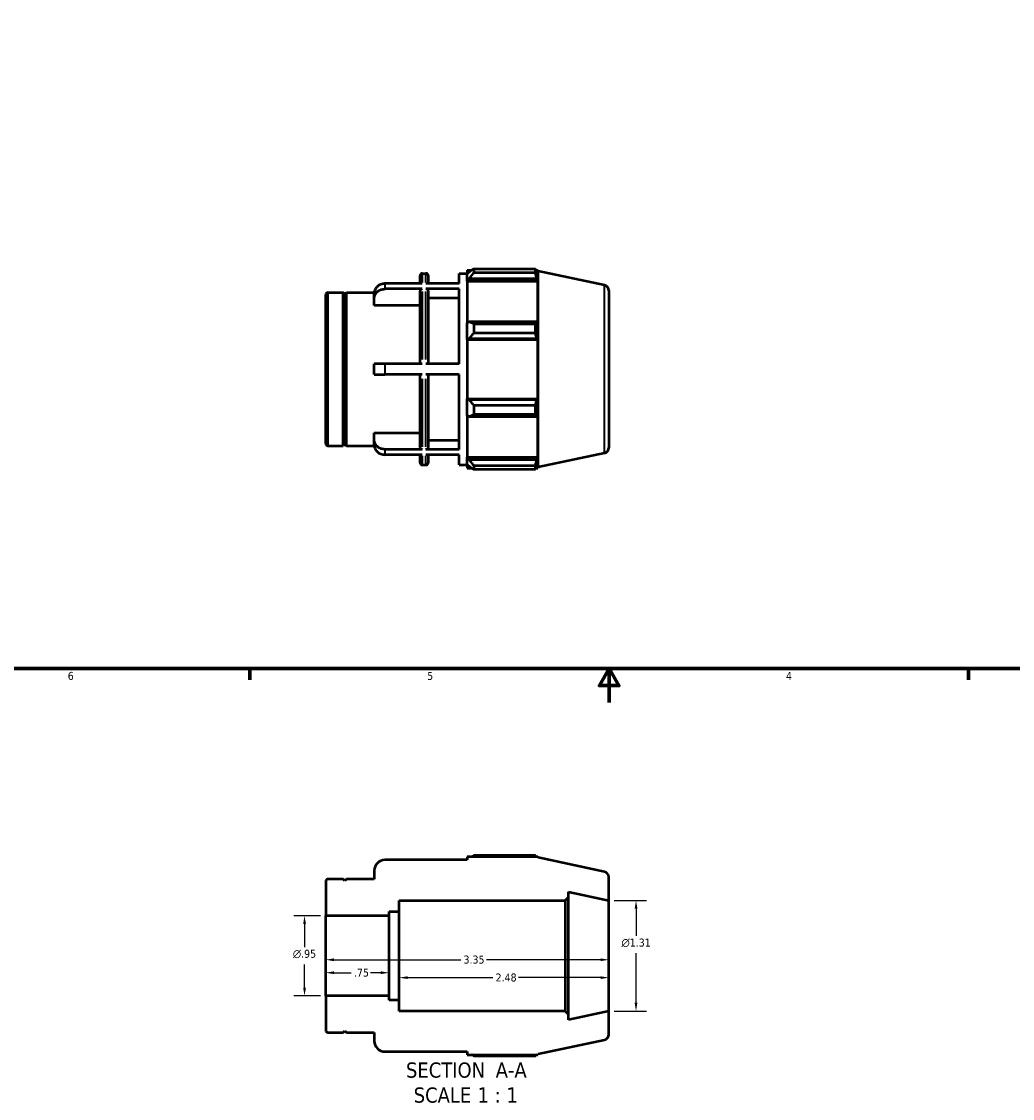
# Model space of a CAD drawing. Header units: inches. Extents: x -1.7 to 36.8, y -4.1 to 21.4.
# Tile 2 of 6: x 10 to 21.8, y -4.1 to 8.7. Entities that reach past the tile are written whole.
import ezdxf

# ---------------------------------------------------------------- set-up
doc = ezdxf.new("R2010")
doc.units = ezdxf.units.IN
doc.header["$MEASUREMENT"] = 0
for name, color, linetype, lineweight in [('Border (ANSI)', 7, 'Continuous', 70), ('Dimension (ANSI)', 7, 'Continuous', 25), ('Symbol (ANSI)', 7, 'Continuous', 25), ('Visible (ANSI)', 7, 'Continuous', 50), ('Visible Narrow (ANSI)', 7, 'Continuous', 35)]:
    doc.layers.add(name, color=color, linetype=linetype, lineweight=lineweight)
doc.styles.add('Label Text (ANSI)', font='tahoma.ttf')
doc.styles.add('Note Text (ANSI)', font='tahoma.ttf')
doc.dimstyles.new('Default (ANSI)', dxfattribs={"dimtxt": 0.094488, "dimasz": 0.098425, "dimexe": 0.125, "dimexo": 0.0625, "dimgap": 0.031496, "dimtad": 0, "dimtih": 1, "dimtoh": 1, "dimrnd": 1e-08, "dimzin": 4, "dimdsep": 46, "dimtxsty": 'Note Text (ANSI)', "dimcen": 0.09, "dimdle": 0.393701, "dimclrd": 256, "dimclre": 256, "dimclrt": 5, "dimadec": 0, "dimazin": 1, "dimtfac": 1, "dimtofl": 0, "dimtmove": 0, "dimatfit": 3, "dimfxl": 1, "dimtolj": 1, "dimtzin": 4, "dimlwd": -1, "dimlwe": -1, "dimarcsym": 0})

# ---------------------------------------------------------------- blocks, each defined once
blk = doc.blocks.new('Borders Default Border')
at = {"layer": 'Border (ANSI)'}
for p, q in [((12.75, 1), (12.75, 0.866)), ((21.25, 1), (21.25, 0.866))]:
    blk.add_line(p, q, dxfattribs=at)
at = {"layer": 'Border (ANSI)', "flags": 128}
for points in [[(0.5, 1), (0.5, 21), (33.5, 21), (33.5, 1), (0.5, 1)], [(17, 0.6), (17, 1), (16.885, 0.8), (17.115, 0.8), (17, 1)]]:
    blk.add_lwpolyline(points, dxfattribs=at)
at = {"layer": 'Border (ANSI)', "color": 5, "true_color": 0x0000ff, "char_height": 0.0945, "attachment_point": 7, "style": 'Note Text (ANSI)'}
for s, insert in [('6', (10.595, 0.864)), ('5', (14.847, 0.864)), ('4', (19.092, 0.866))]:
    blk.add_mtext(s, dxfattribs=dict(at, insert=insert))
blk = doc.blocks.new('*D7')
at = {"layer": 'Defpoints', "color": 0, "transparency": 16777216}
for p in [(13.647, -2.398), (16.997, -2.398), (16.997, -2.445)]:
    blk.add_point(p, dxfattribs=at)
at = {"layer": 'Dimension (ANSI)', "transparency": 16777216}
for p, q in [((13.745, -2.445), (15.246, -2.445)), ((16.898, -2.445), (15.548, -2.445))]:
    blk.add_line(p, q, dxfattribs=at)
for points in [[(13.745, -2.429), (13.745, -2.462), (13.647, -2.445)], [(16.898, -2.429), (16.898, -2.462), (16.997, -2.445)]]:
    blk.add_solid(points, dxfattribs=at)
at = {"layer": 'Dimension (ANSI)', "color": 5, "transparency": 16777216, "insert": (15.277, -2.396), "char_height": 0.0945, "attachment_point": 1, "style": 'Note Text (ANSI)'}
blk.add_mtext('\\A1;3.35', dxfattribs=at)
blk = doc.blocks.new('*D8')
at = {"layer": 'Defpoints', "color": 0, "transparency": 16777216}
for p in [(13.647, -2.398), (14.397, -2.398), (14.397, -2.599)]:
    blk.add_point(p, dxfattribs=at)
at = {"layer": 'Dimension (ANSI)', "transparency": 16777216}
for p, q in [((13.745, -2.599), (13.949, -2.599)), ((14.298, -2.599), (14.175, -2.599))]:
    blk.add_line(p, q, dxfattribs=at)
for points in [[(13.745, -2.582), (13.745, -2.615), (13.647, -2.599)], [(14.298, -2.582), (14.298, -2.615), (14.397, -2.599)]]:
    blk.add_solid(points, dxfattribs=at)
at = {"layer": 'Dimension (ANSI)', "color": 5, "transparency": 16777216, "insert": (13.981, -2.55), "char_height": 0.0945, "attachment_point": 1, "style": 'Note Text (ANSI)'}
blk.add_mtext('\\A1;.75', dxfattribs=at)
blk = doc.blocks.new('*D9')
at = {"layer": 'Defpoints', "color": 0, "transparency": 16777216}
for p in [(14.517, -2.398), (16.997, -2.398), (16.997, -2.657)]:
    blk.add_point(p, dxfattribs=at)
at = {"layer": 'Dimension (ANSI)', "transparency": 16777216}
for p, q in [((14.615, -2.657), (15.625, -2.657)), ((16.898, -2.657), (15.929, -2.657))]:
    blk.add_line(p, q, dxfattribs=at)
for points in [[(14.615, -2.641), (14.615, -2.673), (14.517, -2.657)], [(16.898, -2.641), (16.898, -2.673), (16.997, -2.657)]]:
    blk.add_solid(points, dxfattribs=at)
at = {"layer": 'Dimension (ANSI)', "color": 5, "transparency": 16777216, "insert": (15.657, -2.608), "char_height": 0.0945, "attachment_point": 1, "style": 'Note Text (ANSI)'}
blk.add_mtext('\\A1;2.48', dxfattribs=at)
blk = doc.blocks.new('*D10')
at = {"layer": 'Defpoints', "color": 0, "transparency": 16777216}
for p in [(13.647, -1.924), (13.396, -2.873), (13.647, -2.873)]:
    blk.add_point(p, dxfattribs=at)
at = {"layer": 'Dimension (ANSI)', "transparency": 16777216}
for p, q in [((13.584, -1.924), (13.271, -1.924)), ((13.396, -2.022), (13.396, -2.296)), ((13.396, -2.775), (13.396, -2.501)), ((13.584, -2.873), (13.271, -2.873))]:
    blk.add_line(p, q, dxfattribs=at)
for points in [[(13.38, -2.022), (13.413, -2.022), (13.396, -1.924)], [(13.38, -2.775), (13.413, -2.775), (13.396, -2.873)]]:
    blk.add_solid(points, dxfattribs=at)
at = {"layer": 'Dimension (ANSI)', "color": 5, "transparency": 16777216, "insert": (13.258, -2.327), "char_height": 0.09449, "attachment_point": 1, "style": 'Note Text (ANSI)'}
blk.add_mtext('\\A1;{\\fAIGDT|b0|i0;\\H0.0945;\\ln}\\fTahoma|b0|i0;\\H0.0945;.95', dxfattribs=at)
blk = doc.blocks.new('*D11')
at = {"layer": 'Defpoints', "color": 0, "transparency": 16777216}
for p in [(16.997, -1.743), (16.997, -3.054), (17.318, -3.054)]:
    blk.add_point(p, dxfattribs=at)
at = {"layer": 'Dimension (ANSI)', "transparency": 16777216}
for p, q in [((17.059, -1.743), (17.443, -1.743)), ((17.318, -1.841), (17.318, -2.164)), ((17.318, -2.955), (17.318, -2.369)), ((17.059, -3.054), (17.443, -3.054))]:
    blk.add_line(p, q, dxfattribs=at)
for points in [[(17.302, -1.841), (17.335, -1.841), (17.318, -1.743)], [(17.302, -2.955), (17.335, -2.955), (17.318, -3.054)]]:
    blk.add_solid(points, dxfattribs=at)
at = {"layer": 'Dimension (ANSI)', "color": 5, "transparency": 16777216, "insert": (17.146, -2.195), "char_height": 0.09449, "attachment_point": 1, "style": 'Note Text (ANSI)'}
blk.add_mtext('\\A1;{\\fAIGDT|b0|i0;\\H0.0945;\\ln}\\fTahoma|b0|i0;\\H0.0945;1.31', dxfattribs=at)

msp = doc.modelspace()

# ---------------------------------------------------------------- linework, layer by layer
at = {"layer": 'Visible (ANSI)'}
for p, q in [((14.7635, 5.5553), (14.7635, 5.651)), ((14.7897, 5.6772), (14.833, 5.6772)), ((14.8592, 5.651), (14.8592, 5.5553)), ((15.2261, 5.5553), (15.2261, 5.6772)), ((15.2261, 5.6772), (15.3219, 5.6772)), ((15.3219, 5.715), (15.3219, 5.6728)), ((15.3219, 5.715), (15.3755, 5.715)), ((15.3471, 5.6968), (15.3219, 5.6728)), ((15.3219, 5.5938), (15.3219, 5.6728)), ((15.3219, 5.5938), (15.3471, 5.6162)), ((15.3471, 5.6162), (16.1437, 5.6162)), ((15.3975, 5.7288), (15.3975, 5.6832)), ((15.3975, 5.7288), (16.1273, 5.7288)), ((16.1273, 5.6832), (15.3975, 5.6832)), ((16.1273, 5.6832), (16.1273, 5.7288)), ((16.1344, 5.715), (16.1559, 5.715)), ((16.1559, 5.6608), (16.1437, 5.6968)), ((16.1437, 5.6162), (16.1559, 5.5826)), ((16.1594, 5.7045), (16.1559, 5.715)), ((16.1559, 5.6608), (16.1559, 5.715)), ((16.1594, 3.3819), (16.1594, 5.7045)), ((16.9449, 5.5375), (16.1594, 5.7045)), ((14.7897, 5.5553), (14.3471, 5.5553)), ((14.7897, 5.4923), (14.3471, 5.4923)), ((15.2261, 5.5553), (14.833, 5.5553)), ((15.2261, 5.4923), (14.833, 5.4923)), ((15.2261, 4.6062), (15.2261, 5.4923)), ((15.3219, 5.5826), (15.3219, 5.5938)), ((15.3219, 5.5826), (15.3219, 5.0901)), ((15.3219, 5.5826), (16.1559, 5.5826)), ((16.1559, 5.0843), (16.1559, 5.5826)), ((13.6469, 3.6622), (13.6469, 5.4242)), ((13.6731, 5.4504), (13.8522, 5.4504)), ((13.8522, 3.636), (13.8522, 5.4504)), ((13.8719, 5.4307), (13.8522, 5.4504)), ((13.8719, 5.4307), (13.8915, 5.4504)), ((13.8719, 3.6557), (13.8719, 5.4307)), ((13.8915, 3.636), (13.8915, 5.4504)), ((13.8915, 5.4504), (14.2212, 5.4504)), ((14.2211, 5.383), (14.2211, 5.446)), ((14.2211, 5.2955), (14.2211, 5.383)), ((14.7635, 4.6062), (14.7635, 5.4695)), ((14.8592, 5.4695), (14.8592, 4.6062)), ((15.2261, 5.383), (14.8592, 5.383)), ((16.9969, 5.4734), (16.9969, 3.613)), ((14.7635, 5.2955), (14.2211, 5.2955)), ((15.3471, 5.1018), (15.3219, 5.0901)), ((16.1437, 5.1018), (15.3471, 5.1018)), ((16.1559, 5.0843), (16.1437, 5.1018)), ((15.3219, 4.8994), (15.3219, 5.0901)), ((15.3975, 5.0799), (15.3975, 4.9699)), ((15.3975, 5.0799), (16.1273, 5.0799)), ((16.1273, 4.9699), (16.1273, 5.0799)), ((15.3219, 4.8994), (15.3471, 4.907)), ((15.3219, 4.8956), (15.3219, 4.8994)), ((15.3219, 4.8956), (15.3219, 4.1909)), ((15.3219, 4.8956), (16.1559, 4.8956)), ((15.3471, 4.907), (16.1437, 4.907)), ((16.1273, 4.9699), (15.3975, 4.9699)), ((16.1437, 4.907), (16.1559, 4.8956)), ((16.1559, 4.1909), (16.1559, 4.8956)), ((14.3471, 4.6062), (14.2211, 4.6062)), ((14.2211, 4.4802), (14.2211, 4.6062)), ((14.7897, 4.6062), (14.3471, 4.6062)), ((15.2261, 4.6062), (14.833, 4.6062)), ((14.2211, 4.4802), (14.3471, 4.4802)), ((14.7897, 4.4802), (14.3471, 4.4802)), ((14.7635, 3.6169), (14.7635, 4.4802)), ((15.2261, 4.4802), (14.833, 4.4802)), ((14.8592, 4.4802), (14.8592, 3.6169)), ((15.2261, 3.5942), (15.2261, 4.4802)), ((15.3219, 4.1871), (15.3219, 4.1909)), ((15.3219, 4.1909), (16.1559, 4.1909)), ((15.3219, 3.9963), (15.3219, 4.1871)), ((15.3471, 4.1795), (15.3219, 4.1871)), ((16.1437, 4.1795), (15.3471, 4.1795)), ((15.3975, 4.1166), (15.3975, 4.0066)), ((15.3975, 4.1166), (16.1273, 4.1166)), ((16.1273, 4.0066), (16.1273, 4.1166)), ((16.1559, 4.1909), (16.1437, 4.1795)), ((15.3219, 3.9963), (15.3471, 3.9847)), ((15.3219, 3.9963), (15.3219, 3.5038)), ((15.3471, 3.9847), (16.1437, 3.9847)), ((16.1273, 4.0066), (15.3975, 4.0066)), ((16.1437, 3.9847), (16.1559, 4.0021)), ((16.1559, 3.5038), (16.1559, 4.0021)), ((14.2211, 3.7035), (14.2211, 3.791)), ((14.2211, 3.791), (14.7635, 3.791)), ((14.2211, 3.6405), (14.2211, 3.7035)), ((14.8592, 3.7035), (15.2261, 3.7035)), ((13.6731, 3.636), (13.8522, 3.636)), ((13.8719, 3.6557), (13.8522, 3.636)), ((13.8719, 3.6557), (13.8915, 3.636)), ((13.8915, 3.636), (14.2212, 3.636)), ((14.7897, 3.5942), (14.3471, 3.5942)), ((15.2261, 3.5942), (14.833, 3.5942)), ((14.7897, 3.5312), (14.3471, 3.5312)), ((14.7635, 3.4354), (14.7635, 3.5312)), ((15.2261, 3.5312), (14.833, 3.5312)), ((14.8592, 3.5312), (14.8592, 3.4354)), ((15.2261, 3.4092), (15.2261, 3.5312)), ((15.3219, 3.4927), (15.3219, 3.5038)), ((15.3219, 3.5038), (16.1559, 3.5038)), ((15.3219, 3.4136), (15.3219, 3.4927)), ((15.3471, 3.4703), (15.3219, 3.4927)), ((16.1437, 3.4703), (15.3471, 3.4703)), ((16.1559, 3.5038), (16.1437, 3.4703)), ((16.9449, 3.5489), (16.1594, 3.3819)), ((14.7897, 3.4092), (14.833, 3.4092)), ((15.2261, 3.4092), (15.3219, 3.4092)), ((15.3219, 3.4136), (15.3471, 3.3896)), ((15.3219, 3.4136), (15.3219, 3.3714)), ((15.3219, 3.3714), (15.3755, 3.3714)), ((15.3975, 3.4032), (15.3975, 3.3577)), ((15.3975, 3.4032), (16.1273, 3.4032)), ((16.1273, 3.3577), (15.3975, 3.3577)), ((16.1273, 3.3577), (16.1273, 3.4032)), ((16.1344, 3.3714), (16.1559, 3.3714)), ((16.1437, 3.3896), (16.1559, 3.4257)), ((16.1559, 3.3714), (16.1559, 3.4257)), ((16.1594, 3.3819), (16.1559, 3.3714)), ((15.3219, -1.2643), (14.3471, -1.2643)), ((16.1559, -1.2265), (15.3219, -1.2265)), ((15.3219, -1.2265), (15.3219, -1.2643)), ((16.1273, -1.2127), (15.3975, -1.2127)), ((16.1594, -1.237), (16.1559, -1.2265)), ((16.9449, -1.404), (16.1594, -1.237)), ((14.2211, -1.3903), (14.2211, -1.4911)), ((13.6469, -1.5173), (13.6469, -1.9235)), ((13.8522, -1.4911), (13.6731, -1.4911)), ((13.8719, -1.5108), (13.8522, -1.4911)), ((13.8915, -1.4911), (13.8719, -1.5108)), ((14.2211, -1.4911), (13.8915, -1.4911)), ((16.9969, -1.7428), (16.9969, -1.4681)), ((16.5183, -1.7034), (16.5183, -1.641)), ((16.5183, -1.641), (16.9969, -1.7428)), ((14.5169, -1.8739), (14.5169, -1.7428)), ((14.5169, -1.7428), (16.4789, -1.7428)), ((16.4789, -1.7428), (16.5183, -1.7034)), ((16.4789, -1.7428), (16.4789, -3.0538)), ((16.5183, -3.0931), (16.5183, -1.7034)), ((16.9969, -3.0538), (16.9969, -1.7428)), ((14.3969, -1.9235), (14.3969, -1.8739)), ((14.3969, -1.8739), (14.5169, -1.8739)), ((14.5169, -2.9227), (14.5169, -1.8739)), ((13.6469, -1.9235), (14.3969, -1.9235)), ((13.6469, -2.873), (13.6469, -1.9235)), ((14.3969, -2.873), (14.3969, -1.9235)), ((14.3969, -2.873), (13.6469, -2.873)), ((13.6469, -2.873), (13.6469, -3.2792)), ((14.3969, -2.9227), (14.3969, -2.873)), ((14.5169, -2.9227), (14.3969, -2.9227)), ((14.5169, -3.0538), (14.5169, -2.9227)), ((16.4789, -3.0538), (14.5169, -3.0538)), ((16.5183, -3.0931), (16.4789, -3.0538)), ((16.9969, -3.0538), (16.5183, -3.1555)), ((16.9969, -3.3285), (16.9969, -3.0538)), ((16.5183, -3.1555), (16.5183, -3.0931)), ((13.6731, -3.3055), (13.8522, -3.3055)), ((13.8522, -3.3055), (13.8719, -3.2858)), ((13.8719, -3.2858), (13.8915, -3.3055)), ((13.8915, -3.3055), (14.2211, -3.3055)), ((14.2211, -3.3055), (14.2211, -3.4063)), ((16.1594, -3.5596), (16.9449, -3.3926)), ((14.3471, -3.5323), (15.3219, -3.5323)), ((15.3219, -3.5323), (15.3219, -3.5701)), ((16.1559, -3.5701), (16.1594, -3.5596)), ((15.3219, -3.5701), (16.1559, -3.5701)), ((15.3975, -3.5838), (16.1273, -3.5838))]:
    msp.add_line(p, q, dxfattribs=at)
for centre, radius, start, end in [((14.7897, 5.651), 0.0262, 90, 180), ((14.833, 5.651), 0.0262, 0, 90), ((16.9313, 5.4734), 0.0656, 0, 78), ((13.6731, 5.4242), 0.0262, 90, 180), ((13.6731, 3.6622), 0.0262, 180, 270), ((16.9313, 3.613), 0.0656, 282, 0), ((14.7897, 3.4354), 0.0262, 180, 270), ((14.833, 3.4354), 0.0262, 270, 0), ((14.3471, -1.3903), 0.126, 90, 180), ((13.6731, -1.5173), 0.0262, 90, 180), ((16.9313, -1.4681), 0.0656, 0, 78), ((13.6731, -3.2792), 0.0262, 180, 270), ((14.3471, -3.4063), 0.126, 180, 270), ((16.9313, -3.3285), 0.0656, 282, 0)]:
    msp.add_arc(centre, radius, start, end, dxfattribs=at)
for points, weights in [([(15.3975, 5.7288), (15.3712, 5.7125), (15.3471, 5.6968)], [1.01228342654, 1.00888504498, 1.00467725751]), ([(15.3471, 5.6162), (15.3712, 5.649), (15.3975, 5.6832)], [1.00467725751, 1.00888504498, 1.01228342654]), ([(16.1273, 5.7288), (16.1358, 5.7125), (16.1437, 5.6968)], [1, 1.00083417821, 1.00085136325]), ([(16.1437, 5.6162), (16.1358, 5.649), (16.1273, 5.6832)], [1.00085136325, 1.00083417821, 1]), ([(15.3975, 5.0799), (15.3712, 5.091), (15.3471, 5.1018)], [1.01228342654, 1.00888504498, 1.00467725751]), ([(16.1273, 5.0799), (16.1358, 5.091), (16.1437, 5.1018)], [1, 1.00083417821, 1.00085136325]), ([(15.3471, 4.907), (15.3712, 4.9378), (15.3975, 4.9699)], [1.00467725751, 1.00888504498, 1.01228342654]), ([(16.1437, 4.907), (16.1358, 4.9378), (16.1273, 4.9699)], [1.00085136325, 1.00083417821, 1]), ([(15.3975, 4.1166), (15.3712, 4.1487), (15.3471, 4.1795)], [1.01228342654, 1.00888504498, 1.00467725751]), ([(16.1273, 4.1166), (16.1358, 4.1487), (16.1437, 4.1795)], [1, 1.00083417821, 1.00085136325]), ([(15.3471, 3.9847), (15.3712, 3.9954), (15.3975, 4.0066)], [1.00467725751, 1.00888504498, 1.01228342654]), ([(16.1437, 3.9847), (16.1358, 3.9954), (16.1273, 4.0066)], [1.00085136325, 1.00083417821, 1]), ([(15.3975, 3.4032), (15.3712, 3.4374), (15.3471, 3.4703)], [1.01228342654, 1.00888504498, 1.00467725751]), ([(16.1273, 3.4032), (16.1358, 3.4374), (16.1437, 3.4703)], [1, 1.00083417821, 1.00085136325]), ([(15.3471, 3.3896), (15.3712, 3.374), (15.3975, 3.3577)], [1.00467725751, 1.00888504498, 1.01228342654]), ([(16.1437, 3.3896), (16.1358, 3.374), (16.1273, 3.3577)], [1.00085136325, 1.00083417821, 1]), ([(15.3755, -1.2265), (15.3863, -1.2196), (15.3975, -1.2127)], [1.00923483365, 1.01083286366, 1.01228342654]), ([(16.1344, -1.2265), (16.1309, -1.2196), (16.1273, -1.2127)], [1.00056227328, 1.00035520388, 1]), ([(15.3975, -3.5838), (15.3863, -3.5769), (15.3755, -3.5701)], [1.01228342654, 1.01083286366, 1.00923483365]), ([(16.1273, -3.5838), (16.1309, -3.5769), (16.1344, -3.5701)], [1, 1.00035520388, 1.00056227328])]:
    msp.add_rational_spline(points, weights, degree=2, dxfattribs=at)
for points, knots in [([(14.3471, 5.5553), (14.3316, 5.5553), (14.3133, 5.5521), (14.2846, 5.5418), (14.2691, 5.5328), (14.2471, 5.5138), (14.2367, 5.5003), (14.2248, 5.4754), (14.2211, 5.4595), (14.2211, 5.446)], [0, 0, 0, 0, 0.11842882, 0.11842882, 0.23695144, 0.23695144, 0.35560234, 0.35560234, 0.47438707, 0.47438707, 0.47438707, 0.47438707]), ([(14.2211, 5.383), (14.2211, 5.3965), (14.2248, 5.4124), (14.2367, 5.4373), (14.2471, 5.4508), (14.2691, 5.4698), (14.2846, 5.4788), (14.3133, 5.4891), (14.3316, 5.4923), (14.3471, 5.4923)], [-0.47438707, -0.47438707, -0.47438707, -0.47438707, -0.35560234, -0.35560234, -0.23695144, -0.23695144, -0.11842882, -0.11842882, 0, 0, 0, 0]), ([(14.7897, 5.4923), (14.7865, 5.4923), (14.7827, 5.4916), (14.7767, 5.4895), (14.7735, 5.4876), (14.7689, 5.4836), (14.7668, 5.4808), (14.7643, 5.4757), (14.7635, 5.4723), (14.7635, 5.4695)], [0, 0, 0, 0, 0.02464568, 0.02464568, 0.049310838, 0.049310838, 0.074000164, 0.074000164, 0.09871049, 0.09871049, 0.09871049, 0.09871049]), ([(14.8592, 5.4695), (14.8592, 5.4723), (14.8585, 5.4757), (14.856, 5.4808), (14.8538, 5.4836), (14.8493, 5.4876), (14.846, 5.4895), (14.8401, 5.4916), (14.8362, 5.4923), (14.833, 5.4923)], [-0.09871049, -0.09871049, -0.09871049, -0.09871049, -0.074000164, -0.074000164, -0.049310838, -0.049310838, -0.02464568, -0.02464568, 0, 0, 0, 0]), ([(14.3471, 3.5942), (14.3316, 3.5942), (14.3133, 3.5973), (14.2846, 3.6076), (14.2691, 3.6166), (14.2471, 3.6357), (14.2367, 3.6492), (14.2248, 3.6741), (14.2211, 3.69), (14.2211, 3.7035)], [0, 0, 0, 0, 0.11842882, 0.11842882, 0.23695144, 0.23695144, 0.35560234, 0.35560234, 0.47438707, 0.47438707, 0.47438707, 0.47438707]), ([(14.2211, 3.6405), (14.2211, 3.627), (14.2248, 3.6111), (14.2367, 3.5862), (14.2471, 3.5727), (14.2691, 3.5536), (14.2846, 3.5446), (14.3133, 3.5343), (14.3316, 3.5312), (14.3471, 3.5312)], [-0.47438707, -0.47438707, -0.47438707, -0.47438707, -0.35560234, -0.35560234, -0.23695144, -0.23695144, -0.11842882, -0.11842882, 0, 0, 0, 0]), ([(14.7635, 3.6169), (14.7635, 3.6141), (14.7643, 3.6108), (14.7668, 3.6056), (14.7689, 3.6028), (14.7735, 3.5988), (14.7767, 3.597), (14.7827, 3.5948), (14.7865, 3.5942), (14.7897, 3.5942)], [-0.09871049, -0.09871049, -0.09871049, -0.09871049, -0.074000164, -0.074000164, -0.049310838, -0.049310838, -0.02464568, -0.02464568, 0, 0, 0, 0]), ([(14.833, 3.5942), (14.8362, 3.5942), (14.8401, 3.5948), (14.846, 3.597), (14.8493, 3.5988), (14.8538, 3.6028), (14.856, 3.6056), (14.8585, 3.6108), (14.8592, 3.6141), (14.8592, 3.6169)], [0, 0, 0, 0, 0.02464568, 0.02464568, 0.049310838, 0.049310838, 0.074000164, 0.074000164, 0.09871049, 0.09871049, 0.09871049, 0.09871049])]:
    msp.add_open_spline(points, degree=3, knots=knots, dxfattribs=at)
at = {"layer": 'Visible Narrow (ANSI)'}
for p, q in [((14.7897, 5.6769), (14.7897, 5.567)), ((14.833, 5.567), (14.833, 5.6769)), ((14.3471, 5.5524), (14.3471, 5.4957)), ((16.9449, 3.5612), (16.9449, 5.5253)), ((13.6731, 5.4393), (13.6731, 3.6472)), ((14.7897, 5.4622), (14.7897, 4.6591)), ((14.833, 4.6591), (14.833, 5.4622)), ((14.3471, 4.5999), (14.3471, 4.4865)), ((14.7897, 4.4273), (14.7897, 3.6242)), ((14.833, 3.6242), (14.833, 4.4273)), ((14.3471, 3.5907), (14.3471, 3.534)), ((14.7897, 3.5195), (14.7897, 3.4095)), ((14.833, 3.4095), (14.833, 3.5195))]:
    msp.add_line(p, q, dxfattribs=at)

# ---------------------------------------------------------------- block references
msp.add_blockref('Borders Default Border', (0, 0))

# ---------------------------------------------------------------- texts
at = {"layer": 'Symbol (ANSI)', "char_height": 0.18, "attachment_point": 7, "style": 'Label Text (ANSI)'}
for s, insert in [('SECTION', (14.5965, -3.8438)), (' A-A', (15.59, -3.8401)), ('SCALE', (14.6878, -4.1396)), (' 1 : 1', (15.3755, -4.1364))]:
    msp.add_mtext(s, dxfattribs=dict(at, insert=insert))

# ---------------------------------------------------------------- dimensions: what is measured, and where the dimension line sits
at = {"layer": 'Dimension (ANSI)'}
for base, p1, p2, picture, middle in [((17.3184, -3.0538), (16.9969, -1.7428), (16.9969, -3.0538), '*D11', (17.3184, -2.2664)), ((13.3962, -2.873), (13.6469, -1.9235), (13.6469, -2.873), '*D10', (13.3962, -2.3983))]:
    dim = msp.add_linear_dim(base=base, p1=p1, p2=p2, angle=90, text='{\\fAIGDT|b0|i0;\\H0.0945;\\ln}\\fTahoma|b0|i0;\\H0.0945;<>', dimstyle='Default (ANSI)', override={"dimgap": 0.031496, "dimdec": 2, "dimtol": 0, "dimlim": 0, "dimtp": 0, "dimtm": 0, "dimtdec": 2, "dimatfit": 1}, dxfattribs=at)
    dim.commit()
    dim.dimension.update_dxf_attribs({"geometry": picture, "text_midpoint": middle, "dimtype": 160})
for base, p1, p2, picture, middle in [((16.9969, -2.4452), (13.6469, -2.3983), (16.9969, -2.3983), '*D7', (15.3969, -2.4452)), ((14.3969, -2.5986), (13.6469, -2.3983), (14.3969, -2.3983), '*D8', (14.0619, -2.5986)), ((16.9969, -2.6571), (14.5169, -2.3983), (16.9969, -2.3983), '*D9', (15.7769, -2.6571))]:
    dim = msp.add_linear_dim(base=base, p1=p1, p2=p2, angle=180, dimstyle='Default (ANSI)', override={"dimgap": 0.031496, "dimtih": 0, "dimtoh": 0, "dimdec": 2, "dimse1": 1, "dimse2": 1, "dimtol": 0, "dimlim": 0, "dimtp": 0, "dimtm": 0, "dimtdec": 2, "dimatfit": 1}, dxfattribs=at)
    dim.commit()
    dim.dimension.update_dxf_attribs({"geometry": picture, "text_midpoint": middle, "dimtype": 160})

doc.saveas('drawing.dxf')
